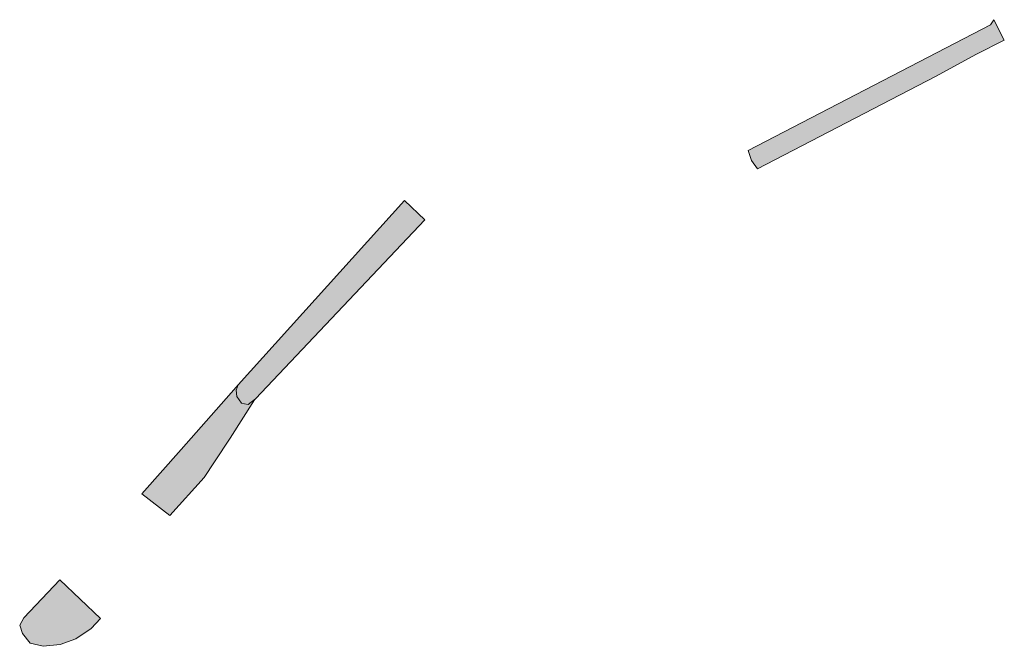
# Model space of a CAD drawing. Extents: x 97094 to 109644, y 463509 to 471969.
# Tile 23 of 256: x 97490 to 97562, y 467037 to 467083. Entities that reach past the tile are written whole.
import ezdxf

# ---------------------------------------------------------------- set-up
doc = ezdxf.new("R2010")
doc.units = 0
doc.layers.add('109 Onkruidbestrijding elementen', color=6, linetype='Continuous', lineweight=20, true_color=0xff00ff)

msp = doc.modelspace()

# ---------------------------------------------------------------- hatches: boundary and pattern name
at = {"layer": '109 Onkruidbestrijding elementen', "true_color": 0xff00ff}
for points in [[(97560.913, 467082.865), (97560.667, 467082.502), (97542.95, 467073.302), (97543.205, 467072.567), (97543.64, 467071.973), (97556.654, 467078.726), (97559.651, 467080.356), (97561.682, 467081.371), (97560.913, 467082.865)], [(97505.681, 467056.193), (97505.537, 467055.806), (97505.583, 467055.338), (97505.917, 467054.836), (97506.13, 467054.8), (97506.402, 467054.754), (97506.937, 467055.166), (97519.33, 467068.236), (97517.832, 467069.659), (97505.681, 467056.193)], [(97498.619, 467048.231), (97500.668, 467046.625), (97503.184, 467049.407), (97503.952, 467050.566), (97505.095, 467052.294), (97506.857, 467055.081), (97506.937, 467055.166), (97506.402, 467054.754), (97506.13, 467054.8), (97505.917, 467054.836), (97505.583, 467055.338), (97505.537, 467055.806), (97505.681, 467056.193), (97505.525, 467056.02), (97501.51, 467051.461), (97498.619, 467048.231)], [(97492.642, 467041.941), (97490.001, 467039.162), (97489.7, 467038.612), (97489.903, 467038.006), (97490.463, 467037.303), (97491.415, 467037.078), (97492.652, 467037.209), (97493.809, 467037.62), (97494.923, 467038.386), (97495.616, 467039.114), (97492.642, 467041.941)]]:
    msp.add_hatch(color=6, dxfattribs=at).paths.add_polyline_path(points)

# ---------------------------------------------------------------- linework, layer by layer
at = {"layer": '109 Onkruidbestrijding elementen', "color": 3, "true_color": 0x00ff00}
for points in [[(97560.913, 467082.865), (97560.667, 467082.502), (97542.95, 467073.302), (97543.205, 467072.567), (97543.64, 467071.973), (97556.654, 467078.726), (97559.651, 467080.356), (97561.682, 467081.371), (97560.913, 467082.865)], [(97505.681, 467056.193), (97505.537, 467055.806), (97505.583, 467055.338), (97505.917, 467054.836), (97506.13, 467054.8), (97506.402, 467054.754), (97506.937, 467055.166), (97519.33, 467068.236), (97517.832, 467069.659), (97505.681, 467056.193)], [(97498.619, 467048.231), (97500.668, 467046.625), (97503.184, 467049.407), (97503.952, 467050.566), (97505.095, 467052.294), (97506.857, 467055.081), (97506.937, 467055.166), (97506.402, 467054.754), (97506.13, 467054.8), (97505.917, 467054.836), (97505.583, 467055.338), (97505.537, 467055.806), (97505.681, 467056.193), (97505.525, 467056.02), (97501.51, 467051.461), (97498.619, 467048.231)], [(97492.642, 467041.941), (97490.001, 467039.162), (97489.7, 467038.612), (97489.903, 467038.006), (97490.463, 467037.303), (97491.415, 467037.078), (97492.652, 467037.209), (97493.809, 467037.62), (97494.923, 467038.386), (97495.616, 467039.114), (97492.642, 467041.941)]]:
    msp.add_lwpolyline(points, close=True, dxfattribs=at)

doc.saveas('drawing.dxf')
